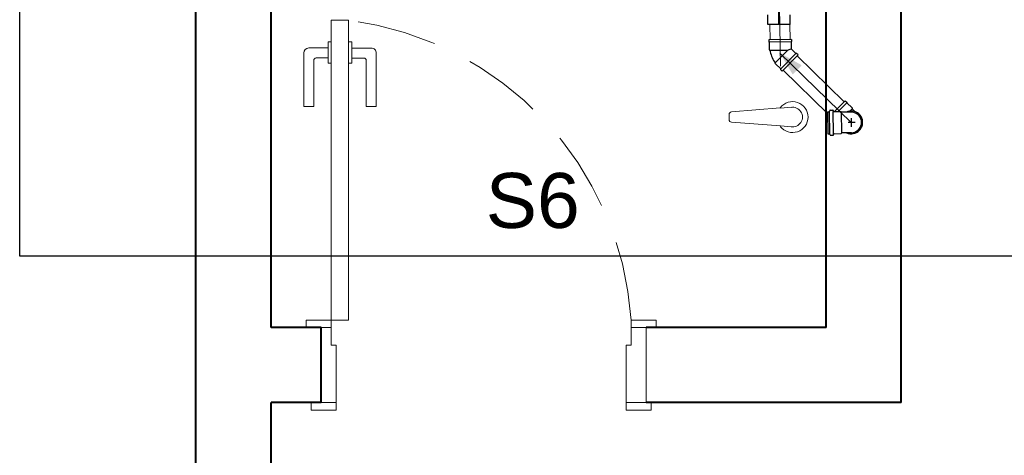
# Model space of a CAD drawing. Header units: millimetres. Extents: x 53 to 3943, y 29 to 3483.
# Tile 27 of 52: x 3874.74 to 3878.67, y 3437.19 to 3438.94. Entities that reach past the tile are written whole.
import ezdxf

# ---------------------------------------------------------------- set-up
doc = ezdxf.new("R2010")
doc.units = ezdxf.units.MM
doc.header["$MEASUREMENT"] = 0
doc.linetypes.add('DASHDOT', pattern=[2.54, 1.27, -0.635, 0, -0.635])
doc.linetypes.add('HIDDEN2', pattern=[0.47625, 0.3175, -0.15875])
for name, color, linetype, lineweight in [('DI-Detalhes', 1, 'Continuous', 30), ('MB_ALVENARIA', 7, 'Continuous', 40), ('MB_ESQUADRIA', 7, 'Continuous', 5), ('MB_MOBILIÁRIO', 8, 'Continuous', 13), ('Textos', 7, 'Continuous', 5), ('TQ-Condutos', 3, 'Continuous', 5), ('TQ-Sentido conduto', 9, 'Continuous', 5)]:
    doc.layers.add(name, color=color, linetype=linetype, lineweight=lineweight)
doc.layers.add('Simbolos', color=5, linetype='Continuous')
doc.layers.add('Simbolos_int', color=2, linetype='Continuous')
doc.styles.add('Arial', font='txt')

msp = doc.modelspace()

# ---------------------------------------------------------------- hatches: boundary and pattern name
at = {"layer": 'TQ-Sentido conduto', "linetype": 'Continuous'}
msp.add_hatch(color=256, dxfattribs=at).paths.add_polyline_path([(3877.7751, 3438.8047), (3877.8262, 3438.7188), (3877.8624, 3438.7559)])

# ---------------------------------------------------------------- linework, layer by layer
at = {"layer": 'DI-Detalhes'}
msp.add_lwpolyline([(3874.7354, 3445.6273), (3878.8382, 3445.6273), (3878.8382, 3437.9916), (3874.7354, 3437.9916), (3874.7354, 3445.6273)], dxfattribs=at)
at = {"layer": 'MB_ALVENARIA'}
for points in [[(3875.4403, 3432.3257), (3875.4403, 3441.3657)], [(3875.7403, 3437.7057), (3875.7403, 3441.3657)], [(3877.9603, 3437.7057), (3877.9603, 3441.3657)], [(3878.2603, 3437.4057), (3878.2603, 3441.3657)], [(3875.9403, 3437.7057), (3875.7403, 3437.7057)], [(3875.9403, 3437.4057), (3875.9403, 3437.7057)], [(3877.9603, 3437.7057), (3877.2403, 3437.7057)], [(3875.7403, 3432.7857), (3875.7403, 3437.4057)], [(3875.9403, 3437.4057), (3875.7403, 3437.4057)], [(3878.2603, 3437.4057), (3877.2403, 3437.4057)]]:
    msp.add_lwpolyline(points, dxfattribs=at)
at = {"layer": 'MB_ESQUADRIA'}
for p, q in [((3875.9811, 3438.8499), (3875.9684, 3438.8499)), ((3875.9684, 3438.8499), (3875.9684, 3438.7646)), ((3875.9811, 3438.8499), (3875.9684, 3438.8499)), ((3875.9684, 3438.8499), (3875.9684, 3438.7646)), ((3876.0511, 3438.8498), (3876.0638, 3438.8498)), ((3876.0511, 3438.8498), (3876.0638, 3438.8498)), ((3876.0638, 3438.8498), (3876.0638, 3438.7646)), ((3876.0638, 3438.8498), (3876.0638, 3438.7646)), ((3875.8711, 3438.8048), (3875.871, 3438.5908)), ((3875.8711, 3438.8048), (3875.871, 3438.5908)), ((3875.9684, 3438.8248), (3875.8911, 3438.8248)), ((3875.9684, 3438.8248), (3875.8911, 3438.8248)), ((3876.0638, 3438.8247), (3876.1411, 3438.8247)), ((3876.0638, 3438.8247), (3876.1411, 3438.8247)), ((3876.1611, 3438.8047), (3876.161, 3438.5907)), ((3876.1611, 3438.8047), (3876.161, 3438.5907)), ((3875.911, 3438.5908), (3875.9111, 3438.7748)), ((3875.911, 3438.5908), (3875.9111, 3438.7748)), ((3875.9211, 3438.7848), (3875.9684, 3438.7848)), ((3875.9211, 3438.7848), (3875.9684, 3438.7848)), ((3876.1111, 3438.7847), (3876.0638, 3438.7847)), ((3876.1111, 3438.7847), (3876.0638, 3438.7847)), ((3876.121, 3438.5907), (3876.1211, 3438.7747)), ((3876.121, 3438.5907), (3876.1211, 3438.7747)), ((3875.9684, 3438.7646), (3875.9811, 3438.7646)), ((3875.9684, 3438.7646), (3875.9811, 3438.7646)), ((3876.0638, 3438.7646), (3876.0511, 3438.7646)), ((3876.0638, 3438.7646), (3876.0511, 3438.7646)), ((3875.871, 3438.5908), (3875.911, 3438.5908)), ((3875.871, 3438.5908), (3875.911, 3438.5908)), ((3876.161, 3438.5907), (3876.121, 3438.5907)), ((3876.161, 3438.5907), (3876.121, 3438.5907)), ((3875.9804, 3437.7057), (3875.9303, 3437.7057)), ((3875.9804, 3437.7057), (3875.9303, 3437.7057)), ((3875.9804, 3437.7057), (3875.9303, 3437.7057)), ((3875.9804, 3437.7057), (3875.9303, 3437.7057)), ((3875.9803, 3437.6357), (3875.9803, 3437.7057)), ((3875.9803, 3437.6357), (3875.9803, 3437.7057)), ((3875.9803, 3437.6357), (3875.9803, 3437.7057)), ((3875.9803, 3437.6357), (3875.9803, 3437.7057)), ((3877.1803, 3437.6357), (3877.1803, 3437.7057)), ((3877.1803, 3437.7057), (3877.2303, 3437.7057)), ((3877.1803, 3437.6357), (3877.1803, 3437.7057)), ((3877.1803, 3437.7057), (3877.2303, 3437.7057)), ((3875.9803, 3437.6357), (3876.0003, 3437.6356)), ((3875.9803, 3437.6357), (3876.0003, 3437.6356)), ((3875.9803, 3437.6357), (3876.0003, 3437.6356)), ((3875.9803, 3437.6357), (3876.0003, 3437.6356)), ((3876.0003, 3437.6356), (3876.0002, 3437.4057)), ((3876.0003, 3437.6356), (3876.0002, 3437.4057)), ((3876.0003, 3437.6356), (3876.0002, 3437.4057)), ((3876.0003, 3437.6356), (3876.0002, 3437.4057)), ((3877.1803, 3437.6357), (3877.1603, 3437.6356)), ((3877.1803, 3437.6357), (3877.1603, 3437.6356)), ((3877.1603, 3437.6356), (3877.1605, 3437.4057)), ((3877.1603, 3437.6356), (3877.1605, 3437.4057)), ((3876.0002, 3437.4057), (3875.9302, 3437.4057)), ((3876.0002, 3437.4057), (3875.9302, 3437.4057)), ((3876.0002, 3437.4057), (3875.9302, 3437.4057)), ((3876.0002, 3437.4057), (3875.9302, 3437.4057)), ((3877.1605, 3437.4057), (3877.2305, 3437.4057)), ((3877.1605, 3437.4057), (3877.2305, 3437.4057))]:
    msp.add_line(p, q, dxfattribs=at)
for points in [[(3876.0504, 3438.9357), (3876.0504, 3437.7357), (3875.9804, 3437.7357), (3875.9804, 3438.9357), (3876.0504, 3438.9357)], [(3875.9303, 3437.7057), (3875.8804, 3437.7057), (3875.8804, 3437.7357), (3875.9804, 3437.7357), (3875.9804, 3437.7057), (3875.9803, 3437.7057)], [(3875.9303, 3437.7057), (3875.8804, 3437.7057), (3875.8804, 3437.7357), (3875.9804, 3437.7357), (3875.9804, 3437.7057), (3875.9803, 3437.7057)], [(3875.9303, 3437.7057), (3875.8804, 3437.7057), (3875.8804, 3437.7357), (3875.9804, 3437.7357), (3875.9804, 3437.7057), (3875.9803, 3437.7057)], [(3875.9303, 3437.7057), (3875.8804, 3437.7057), (3875.8804, 3437.7357), (3875.9804, 3437.7357), (3875.9804, 3437.7057), (3875.9803, 3437.7057)], [(3877.2303, 3437.7057), (3877.2803, 3437.7057), (3877.2803, 3437.7357), (3877.1803, 3437.7357), (3877.1803, 3437.7057), (3877.1803, 3437.7057)], [(3877.2303, 3437.7057), (3877.2803, 3437.7057), (3877.2803, 3437.7357), (3877.1803, 3437.7357), (3877.1803, 3437.7057), (3877.1803, 3437.7057)], [(3877.2403, 3437.4057), (3877.2403, 3437.7057)], [(3876.0002, 3437.4057), (3876.0002, 3437.3757), (3875.9002, 3437.3757), (3875.9002, 3437.4057), (3875.9302, 3437.4057)], [(3876.0002, 3437.4057), (3876.0002, 3437.3757), (3875.9002, 3437.3757), (3875.9002, 3437.4057), (3875.9302, 3437.4057)], [(3876.0002, 3437.4057), (3876.0002, 3437.3757), (3875.9002, 3437.3757), (3875.9002, 3437.4057), (3875.9302, 3437.4057)], [(3876.0002, 3437.4057), (3876.0002, 3437.3757), (3875.9002, 3437.3757), (3875.9002, 3437.4057), (3875.9302, 3437.4057)], [(3877.1605, 3437.4057), (3877.1605, 3437.3757), (3877.2605, 3437.3757), (3877.2605, 3437.4057), (3877.2305, 3437.4057)], [(3877.1605, 3437.4057), (3877.1605, 3437.3757), (3877.2605, 3437.3757), (3877.2605, 3437.4057), (3877.2305, 3437.4057)]]:
    msp.add_lwpolyline(points, dxfattribs=at)
at = {"layer": 'MB_ESQUADRIA', "linetype": 'HIDDEN2'}
msp.add_arc((3875.8858, 3437.6488), 1.2974, 3.8402, 82.7146, dxfattribs=at)
msp.add_arc((3875.8858, 3437.6488), 1.2974, 3.8402, 82.7146, dxfattribs=at)
at = {"layer": 'MB_ESQUADRIA'}
for centre, radius, start, end in [((3875.8911, 3438.8048), 0.02, 89.9711, 179.9711), ((3875.8911, 3438.8048), 0.02, 89.9711, 179.9711), ((3876.1411, 3438.8047), 0.02, 359.9711, 89.9711), ((3876.1411, 3438.8047), 0.02, 359.9711, 89.9711), ((3875.9211, 3438.7748), 0.01, 89.9711, 179.9711), ((3875.9211, 3438.7748), 0.01, 89.9711, 179.9711), ((3876.1111, 3438.7747), 0.01, 359.9711, 89.9711), ((3876.1111, 3438.7747), 0.01, 359.9711, 89.9711)]:
    msp.add_arc(centre, radius, start, end, dxfattribs=at)
at = {"layer": 'MB_MOBILIÁRIO'}
for p, q in [((3877.7764, 3438.5857), (3877.5811, 3438.5688)), ((3877.8196, 3438.5874), (3877.777, 3438.5841)), ((3877.5719, 3438.5589), (3877.5719, 3438.5379)), ((3877.7769, 3438.5127), (3877.5811, 3438.528)), ((3877.8196, 3438.5094), (3877.7769, 3438.5127))]:
    msp.add_line(p, q, dxfattribs=at)
for centre, radius, start, end in [((3877.8257, 3438.5484), 0.0618, 217.1379, 142.8621), ((3877.5819, 3438.5589), 0.01, 94.4463, 180), ((3877.8257, 3438.5484), 0.0394, 261.1075, 98.8925), ((3877.5819, 3438.5379), 0.01, 180, 265.5537)]:
    msp.add_arc(centre, radius, start, end, dxfattribs=at)
at = {"layer": 'Simbolos'}
for p, q in [((3877.7261, 3438.9189), (3877.7261, 3438.9577)), ((3877.8161, 3438.9189), (3877.8161, 3438.9577)), ((3877.8161, 3438.9189), (3877.7261, 3438.9189)), ((3877.8213, 3438.859), (3877.7301, 3438.8578)), ((3877.7301, 3438.8578), (3877.7302, 3438.8498)), ((3877.7302, 3438.8498), (3877.7323, 3438.8478)), ((3877.7323, 3438.8478), (3877.7327, 3438.8179)), ((3877.8214, 3438.851), (3877.8195, 3438.849)), ((3877.8195, 3438.849), (3877.8198, 3438.8221)), ((3877.8213, 3438.859), (3877.8214, 3438.851)), ((3877.7327, 3438.8179), (3877.7351, 3438.8155)), ((3877.8391, 3438.8033), (3877.8198, 3438.8221)), ((3877.7568, 3438.7617), (3877.7567, 3438.7651)), ((3877.8477, 3438.7977), (3877.784, 3438.7324)), ((3877.8419, 3438.8033), (3877.8391, 3438.8033)), ((3877.8477, 3438.7977), (3877.8419, 3438.8033)), ((3877.7783, 3438.7408), (3877.7568, 3438.7617)), ((3877.7783, 3438.738), (3877.7783, 3438.7408)), ((3877.784, 3438.7324), (3877.7783, 3438.738)), ((3878.0362, 3438.614), (3877.9935, 3438.5702)), ((3878.0362, 3438.614), (3878.042, 3438.6085)), ((3878.042, 3438.6085), (3878.042, 3438.6056)), ((3877.9657, 3438.5698), (3877.9719, 3438.5699)), ((3877.9657, 3438.5698), (3877.9669, 3438.4816)), ((3877.9746, 3438.5744), (3877.9738, 3438.5714)), ((3877.9765, 3438.576), (3877.9861, 3438.5761)), ((3877.9881, 3438.5743), (3877.9883, 3438.5719)), ((3877.9903, 3438.5701), (3878.0187, 3438.5705)), ((3878.0187, 3438.5705), (3878.0216, 3438.5676)), ((3878.0402, 3438.5679), (3878.0216, 3438.5676)), ((3878.0597, 3438.5682), (3878.0402, 3438.5679)), ((3878.042, 3438.6056), (3878.0635, 3438.5847)), ((3878.0635, 3438.5847), (3878.0635, 3438.5813)), ((3878.0751, 3438.5701), (3878.0635, 3438.5813)), ((3877.9669, 3438.4816), (3877.9731, 3438.4817)), ((3877.9759, 3438.4772), (3877.975, 3438.4802)), ((3877.9778, 3438.4758), (3877.9874, 3438.4759)), ((3877.9894, 3438.4778), (3877.9896, 3438.4801)), ((3877.9915, 3438.4819), (3878.0199, 3438.4823)), ((3878.0199, 3438.4823), (3878.0227, 3438.4853)), ((3878.0413, 3438.4855), (3878.0227, 3438.4853)), ((3878.0608, 3438.4857), (3878.0413, 3438.4855))]:
    msp.add_line(p, q, dxfattribs=at)
for points in [[(3877.7351, 3438.8155), (3877.7363, 3438.8095), (3877.7378, 3438.8035), (3877.7396, 3438.7976), (3877.7417, 3438.7919), (3877.7442, 3438.7862), (3877.7469, 3438.7807), (3877.7499, 3438.7753), (3877.7532, 3438.7701), (3877.7567, 3438.7651)], [(3877.9719, 3438.5699), (3877.9722, 3438.5699), (3877.9725, 3438.57), (3877.9728, 3438.5701), (3877.973, 3438.5702), (3877.9732, 3438.5704), (3877.9734, 3438.5706), (3877.9736, 3438.5709), (3877.9737, 3438.5711), (3877.9738, 3438.5714)], [(3877.9765, 3438.5759), (3877.9762, 3438.5759), (3877.976, 3438.5759), (3877.9757, 3438.5757), (3877.9754, 3438.5756), (3877.9752, 3438.5754), (3877.975, 3438.5752), (3877.9748, 3438.575), (3877.9747, 3438.5747), (3877.9746, 3438.5744)], [(3877.9881, 3438.5743), (3877.988, 3438.5746), (3877.9879, 3438.5749), (3877.9878, 3438.5752), (3877.9876, 3438.5754), (3877.9873, 3438.5757), (3877.987, 3438.5758), (3877.9867, 3438.576), (3877.9864, 3438.576), (3877.9861, 3438.5761)], [(3877.9883, 3438.5719), (3877.9884, 3438.5716), (3877.9885, 3438.5713), (3877.9887, 3438.571), (3877.9889, 3438.5708), (3877.9891, 3438.5705), (3877.9894, 3438.5704), (3877.9897, 3438.5702), (3877.99, 3438.5702), (3877.9903, 3438.5701)], [(3878.0608, 3438.4858), (3878.068, 3438.4865), (3878.0749, 3438.4884), (3878.0813, 3438.4916), (3878.0872, 3438.4958), (3878.0922, 3438.5009), (3878.0962, 3438.5068), (3878.0992, 3438.5134), (3878.1009, 3438.5203), (3878.1015, 3438.5275), (3878.1007, 3438.5346), (3878.0988, 3438.5415), (3878.0957, 3438.548), (3878.0915, 3438.5538), (3878.0863, 3438.5588), (3878.0804, 3438.5629), (3878.0739, 3438.5658), (3878.0669, 3438.5676), (3878.0597, 3438.5681)], [(3877.975, 3438.4802), (3877.9749, 3438.4805), (3877.9748, 3438.4808), (3877.9746, 3438.481), (3877.9744, 3438.4812), (3877.9742, 3438.4814), (3877.9739, 3438.4815), (3877.9737, 3438.4816), (3877.9734, 3438.4817), (3877.9731, 3438.4817)], [(3877.9759, 3438.4772), (3877.976, 3438.4769), (3877.9761, 3438.4767), (3877.9763, 3438.4765), (3877.9765, 3438.4762), (3877.9767, 3438.4761), (3877.977, 3438.4759), (3877.9773, 3438.4758), (3877.9776, 3438.4758), (3877.9778, 3438.4758)], [(3877.9874, 3438.4759), (3877.9877, 3438.4759), (3877.988, 3438.476), (3877.9883, 3438.4761), (3877.9886, 3438.4763), (3877.9889, 3438.4765), (3877.9891, 3438.4768), (3877.9892, 3438.4771), (3877.9893, 3438.4774), (3877.9894, 3438.4777)], [(3877.9915, 3438.4819), (3877.9912, 3438.4819), (3877.9908, 3438.4818), (3877.9905, 3438.4817), (3877.9903, 3438.4815), (3877.99, 3438.4813), (3877.9898, 3438.481), (3877.9897, 3438.4807), (3877.9896, 3438.4804), (3877.9895, 3438.4801)]]:
    msp.add_lwpolyline(points, dxfattribs=at)
at = {"layer": 'Simbolos_int', "linetype": 'DASHDOT'}
msp.add_line((3877.7711, 3438.9189), (3877.7711, 3439.3609), dxfattribs=at)
at = {"layer": 'Simbolos_int'}
for p, q in [((3877.8195, 3438.849), (3877.7323, 3438.8478)), ((3877.7351, 3438.8155), (3877.8067, 3438.8164)), ((3877.8067, 3438.8164), (3877.7567, 3438.7651)), ((3877.8067, 3438.8164), (3877.8125, 3438.8189)), ((3877.8125, 3438.8189), (3877.8198, 3438.8221)), ((3877.7783, 3438.7408), (3877.8391, 3438.8033)), ((3877.9746, 3438.4817), (3877.9735, 3438.5699)), ((3877.9897, 3438.4819), (3877.9885, 3438.5701)), ((3878.042, 3438.6056), (3878.0077, 3438.5704)), ((3878.0635, 3438.5813), (3878.0547, 3438.5722)), ((3878.0227, 3438.4853), (3878.0216, 3438.5676)), ((3878.0601, 3438.5435), (3878.0605, 3438.5092)), ((3878.0764, 3438.5272), (3878.0474, 3438.5268))]:
    msp.add_line(p, q, dxfattribs=at)
for points in [[(3878.0413, 3438.4855), (3878.0477, 3438.4831), (3878.0543, 3438.4817), (3878.0611, 3438.4814), (3878.0679, 3438.482), (3878.0745, 3438.4836), (3878.0807, 3438.4862), (3878.0866, 3438.4897), (3878.0918, 3438.494), (3878.0964, 3438.4991), (3878.1001, 3438.5047), (3878.103, 3438.5109), (3878.1049, 3438.5174), (3878.1058, 3438.5241), (3878.1057, 3438.5309), (3878.1046, 3438.5376), (3878.1025, 3438.5441), (3878.0995, 3438.5502), (3878.0956, 3438.5558), (3878.0909, 3438.5607), (3878.0856, 3438.5649), (3878.0797, 3438.5682), (3878.0733, 3438.5706), (3878.0667, 3438.5721), (3878.0599, 3438.5725), (3878.0531, 3438.572), (3878.0465, 3438.5704), (3878.0402, 3438.5679)], [(3878.0413, 3438.4855), (3878.0464, 3438.4835), (3878.0517, 3438.4822), (3878.0571, 3438.4815), (3878.0626, 3438.4814), (3878.068, 3438.482), (3878.0734, 3438.4833), (3878.0785, 3438.4851), (3878.0834, 3438.4876), (3878.0879, 3438.4907), (3878.0921, 3438.4942), (3878.0958, 3438.4983), (3878.0989, 3438.5027), (3878.1016, 3438.5075), (3878.1036, 3438.5126), (3878.105, 3438.5179), (3878.1057, 3438.5233), (3878.1059, 3438.5288), (3878.1053, 3438.5342), (3878.1041, 3438.5396), (3878.1023, 3438.5447), (3878.0998, 3438.5496), (3878.0968, 3438.5542), (3878.0933, 3438.5584), (3878.0893, 3438.5621), (3878.0849, 3438.5653), (3878.0801, 3438.568), (3878.075, 3438.5701)]]:
    msp.add_lwpolyline(points, dxfattribs=at)
at = {"layer": 'TQ-Condutos'}
for p, q in [((3877.7355, 3438.8579), (3877.7344, 3438.9189)), ((3877.8154, 3438.8589), (3877.8144, 3438.9189)), ((3878.0323, 3438.61), (3877.8438, 3438.7937)), ((3877.9658, 3438.5631), (3877.7879, 3438.7364))]:
    msp.add_line(p, q, dxfattribs=at)
at = {"layer": 'TQ-Sentido conduto'}
for points in [[(3877.7774, 3438.7527), (3877.7701, 3439.1526)], [(3878.0616, 3438.5256), (3877.7751, 3438.8047)]]:
    msp.add_lwpolyline(points, dxfattribs=at)

# ---------------------------------------------------------------- texts
at = {"layer": 'Textos', "insert": (3876.7868, 3438.1016), "char_height": 0.22, "width": 0.733887, "attachment_point": 8, "line_spacing_factor": 0.6, "style": 'Arial'}
msp.add_mtext('S6', dxfattribs=at)

doc.saveas('drawing.dxf')
